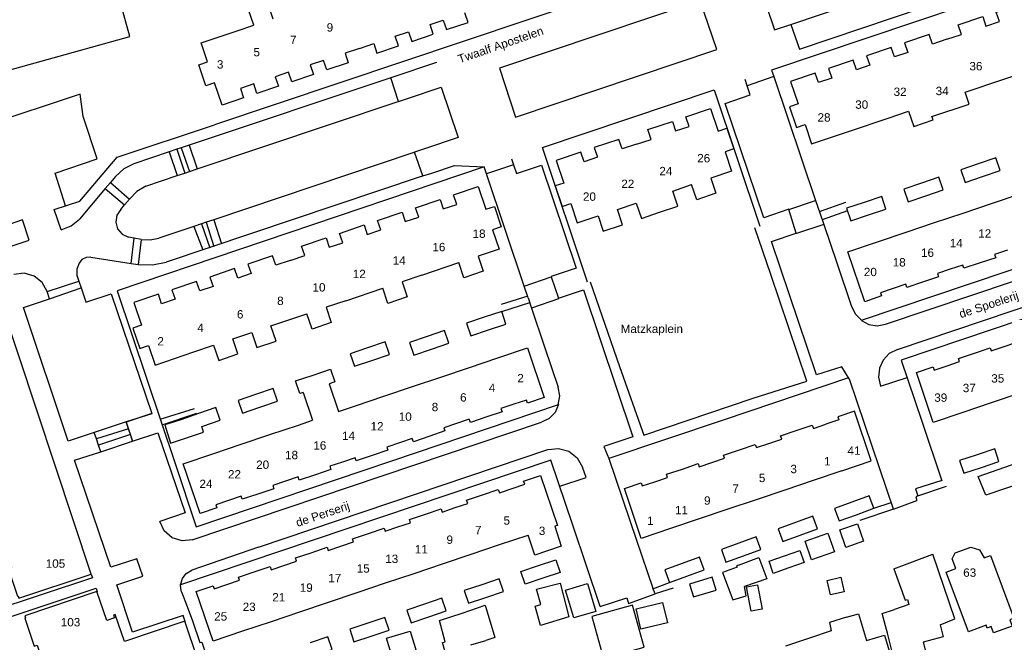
# Model space of a CAD drawing. Extents: x 158343 to 162498, y 431347 to 434500.
# Tile 24 of 61: x 158681 to 158858, y 433590 to 433702. Entities that reach past the tile are written whole.
import ezdxf

# ---------------------------------------------------------------- set-up
doc = ezdxf.new("R2010")
doc.units = 0
doc.header["$LTSCALE"] = 10
doc.header["$MEASUREMENT"] = 0
for name, color, linetype in [('44_plafonds', 8, 'CONTINUOUS'), ('47_binneninrichting', 8, 'CONTINUOUS'), ('HUISNUM', 7, 'CONTINUOUS'), ('STRNM', 7, 'CONTINUOUS')]:
    doc.layers.add(name, color=color, linetype=linetype)
doc.styles.add('Style-STANDARD', font='arial.ttf')

msp = doc.modelspace()

# ---------------------------------------------------------------- linework, layer by layer
at = {"layer": '44_plafonds', "flags": 128}
for points in [[(158698.06, 433709.62), (158668.32, 433701.36), (158671.21, 433690.97), (158700.95, 433699.23), (158698.06, 433709.62)], [(158720.19, 433700.24), (158723.18, 433701.24), (158722.27, 433703.97), (158725.7, 433705.13), (158726.61, 433702.41)], [(158854.61, 433701.07), (158857.03, 433701.89), (158856.45, 433703.59), (158860.85, 433705.09), (158861.43, 433703.39)], [(158754.84, 433701.34), (158757.22, 433702.15), (158757.8, 433700.45), (158761.67, 433701.75), (158761.1, 433703.46)], [(158847.58, 433698.71), (158850.21, 433699.59), (158849.63, 433701.29), (158854.03, 433702.78), (158854.61, 433701.07)], [(158723.19, 433690.68), (158720.8, 433689.87), (158721.38, 433688.17), (158717.52, 433686.86), (158716.17, 433690.89), (158714.61, 433690.37), (158713.35, 433694.11), (158714.92, 433694.64), (158713.76, 433698.09), (158720.19, 433700.24)], [(158748.58, 433699.24), (158750.97, 433700.05), (158751.55, 433698.34), (158755.42, 433699.64), (158754.84, 433701.34)], [(158742.15, 433697.08), (158744.73, 433697.94), (158745.3, 433696.24), (158749.16, 433697.53), (158748.58, 433699.24)], [(158847.58, 433698.71), (158845, 433697.84), (158844.42, 433699.55), (158840.02, 433698.05), (158840.6, 433696.35)], [(158742.15, 433697.08), (158739.58, 433696.21), (158740.16, 433694.51), (158736.29, 433693.2), (158735.71, 433694.9)], [(158840.6, 433696.35), (158838.18, 433695.54), (158837.6, 433697.25), (158833.2, 433695.76), (158833.76, 433694.05)], [(158735.71, 433694.9), (158733.32, 433694.1), (158733.9, 433692.39), (158730.03, 433691.09), (158729.46, 433692.78)], [(158833.76, 433694.05), (158831.36, 433693.24), (158830.78, 433694.95), (158826.38, 433693.46), (158826.95, 433691.75)], [(158729.46, 433692.78), (158727.06, 433691.97), (158727.64, 433690.28), (158723.77, 433688.97), (158723.19, 433690.68)], [(158857.65, 433691.5), (158864.33, 433693.76)], [(158826.95, 433691.75), (158824.54, 433690.94), (158823.96, 433692.64), (158819.55, 433691.15), (158820.92, 433687.1), (158819.35, 433686.58), (158820.6, 433682.89), (158822.16, 433683.42), (158823.33, 433679.95), (158830.32, 433682.29)], [(158850.89, 433689.22), (158857.65, 433691.5)], [(158844.91, 433684.85), (158851.61, 433687.03), (158850.89, 433689.22)], [(158798.92, 433682.26), (158801.33, 433683.07), (158800.76, 433684.77), (158805.16, 433686.26), (158806.53, 433682.2), (158808.09, 433682.73), (158809.36, 433679.03), (158807.8, 433678.5), (158808.97, 433675.04), (158805.24, 433673.77), (158806.16, 433671.05), (158802.71, 433669.88), (158801.79, 433672.61)], [(158837.04, 433684.55), (158840.74, 433685.8), (158841.66, 433683.07), (158845.12, 433684.24), (158844.91, 433684.85)], [(158791.91, 433679.87), (158794.52, 433680.72), (158793.94, 433682.48), (158798.34, 433683.97), (158798.92, 433682.26)], [(158830.32, 433682.29), (158837.04, 433684.55)], [(158791.91, 433679.87), (158789.3, 433679.02), (158788.73, 433680.73), (158784.31, 433679.25), (158784.89, 433677.54)], [(158784.89, 433677.54), (158782.47, 433676.73), (158781.9, 433678.43), (158777.5, 433676.96), (158778.87, 433672.89), (158777.31, 433672.37), (158778.55, 433668.68), (158780.11, 433669.2), (158781.27, 433665.73), (158785.01, 433666.98), (158785.92, 433664.25), (158789.38, 433665.4), (158788.47, 433668.13)], [(158854.02, 433674.05), (158857.16, 433675.13), (158856.38, 433677.4), (158853.24, 433676.32)], [(158853.24, 433676.32), (158850.1, 433675.24), (158850.88, 433672.97), (158854.02, 433674.05)], [(158843.8, 433670.61), (158846.95, 433671.68), (158846.17, 433673.95), (158843.03, 433672.88)], [(158757.2, 433668.26), (158759.62, 433669.06), (158759.05, 433670.77), (158763.45, 433672.25), (158764.82, 433668.18), (158766.38, 433668.71), (158767.62, 433665.01), (158766.05, 433664.48), (158767.22, 433661.02), (158763.48, 433659.76), (158764.39, 433657.04), (158760.93, 433655.88), (158760.01, 433658.6)], [(158796.05, 433667.64), (158799.32, 433668.73), (158798.4, 433671.46), (158801.79, 433672.61)], [(158843.03, 433672.88), (158839.89, 433671.81), (158840.66, 433669.53), (158843.8, 433670.61)], [(158750.4, 433665.96), (158752.81, 433666.77), (158752.23, 433668.47), (158756.63, 433669.96), (158757.2, 433668.26)], [(158833.51, 433667.16), (158836.66, 433668.2), (158835.91, 433670.48), (158832.76, 433669.42)], [(158855.62, 433669.22), (158860.73, 433670.95)], [(158788.47, 433668.13), (158791.86, 433669.27), (158792.78, 433666.54), (158796.05, 433667.64)], [(158832.76, 433669.42), (158829.61, 433668.36), (158830.36, 433666.11), (158833.51, 433667.16)], [(158850.5, 433667.5), (158855.62, 433669.22)], [(158743.58, 433663.66), (158745.99, 433664.47), (158745.42, 433666.17), (158749.81, 433667.68), (158750.4, 433665.96)], [(158845.38, 433665.78), (158850.5, 433667.5)], [(158736.75, 433661.35), (158739.17, 433662.17), (158738.59, 433663.86), (158743, 433665.36), (158743.58, 433663.66)], [(158840.27, 433664.05), (158845.38, 433665.78)], [(158729.74, 433658.99), (158732.35, 433659.86), (158731.77, 433661.56), (158736.17, 433663.07), (158736.75, 433661.35)], [(158835.15, 433662.32), (158840.27, 433664.05)], [(158837.97, 433653.95), (158835.69, 433653.18), (158835.88, 433652.61), (158832.86, 433651.59), (158829.84, 433660.54), (158835.15, 433662.32)], [(158858.51, 433660.86), (158856.17, 433660.08), (158856.36, 433659.49), (158853.55, 433658.56)], [(158729.74, 433658.99), (158727.14, 433658.12), (158726.56, 433659.83), (158722.15, 433658.33), (158722.73, 433656.63)], [(158722.73, 433656.63), (158720.32, 433655.81), (158719.74, 433657.52), (158715.34, 433656.02), (158715.91, 433654.33)], [(158753.36, 433656.36), (158760.01, 433658.6)], [(158848.2, 433657.4), (158845.92, 433656.62), (158846.12, 433656.05), (158843.21, 433655.08)], [(158853.55, 433658.56), (158850.66, 433657.6), (158850.47, 433658.17), (158848.2, 433657.4)], [(158753.36, 433656.36), (158749.83, 433655.17), (158750.75, 433652.45), (158747.29, 433651.28), (158746.37, 433654.01)], [(158715.91, 433654.33), (158713.5, 433653.51), (158712.92, 433655.22), (158708.52, 433653.73), (158709.09, 433652.02)], [(158739.73, 433651.77), (158746.37, 433654.01)], [(158843.21, 433655.08), (158840.42, 433654.16), (158840.24, 433654.72), (158837.97, 433653.95)], [(158709.09, 433652.02), (158706.66, 433651.21), (158706.09, 433652.91), (158701.69, 433651.43), (158703.06, 433647.37), (158701.5, 433646.84), (158702.74, 433643.17), (158704.3, 433643.7), (158705.48, 433640.21), (158712.45, 433642.57)], [(158667.9, 433647.57), (158665.49, 433646.77), (158667.01, 433642.18), (158667.58, 433642.36), (158678.75, 433608.63), (158678.18, 433608.44), (158679.69, 433603.89), (158679.14, 433603.71), (158680.79, 433598.71), (158680.9, 433598.74), (158681.04, 433598.33), (158694.04, 433602.64), (158677.81, 433651.63), (158667.67, 433648.27), (158667.9, 433647.57)], [(158739.73, 433651.77), (158736.19, 433650.58), (158737.11, 433647.85), (158733.65, 433646.68), (158732.73, 433649.41)], [(158726.29, 433647.24), (158732.73, 433649.41)], [(158764.54, 433648.79), (158761.4, 433647.74), (158762.16, 433645.47), (158765.3, 433646.53)], [(158765.3, 433646.53), (158768.45, 433647.58), (158767.7, 433649.84), (158764.54, 433648.79)], [(158719.44, 433644.92), (158722.83, 433646.07), (158723.75, 433643.34), (158727.21, 433644.51), (158726.29, 433647.24)], [(158754.32, 433645.34), (158751.17, 433644.27), (158751.94, 433641.99), (158755.09, 433643.06)], [(158755.09, 433643.06), (158758.23, 433644.13), (158757.46, 433646.41), (158754.32, 433645.34)], [(158857.87, 433643.54), (158860.13, 433644.3), (158859.94, 433644.86), (158862.77, 433645.82)], [(158712.45, 433642.57), (158715.98, 433643.76), (158716.9, 433641.03), (158720.36, 433642.2), (158719.44, 433644.92)], [(158743.63, 433643.31), (158740.48, 433642.25), (158741.25, 433639.98), (158744.39, 433641.03)], [(158744.39, 433641.03), (158747.54, 433642.09), (158746.78, 433644.36), (158743.63, 433643.31)], [(158767.03, 433641.52), (158772.33, 433643.3), (158775.34, 433634.36), (158772.31, 433633.35), (158772.12, 433633.92), (158769.87, 433633.16)], [(158852.53, 433642.37), (158855.38, 433643.33), (158855.58, 433642.77), (158857.87, 433643.54)], [(158761.91, 433639.79), (158767.03, 433641.52)], [(158847.63, 433640.09), (158849.89, 433640.84), (158849.7, 433641.41), (158852.53, 433642.37)], [(158756.79, 433638.06), (158761.91, 433639.79)], [(158850.44, 433631.7), (158845.14, 433629.91), (158842.12, 433638.86), (158845.14, 433639.88), (158845.34, 433639.31), (158847.63, 433640.09)], [(158732.05, 433635.28), (158731.44, 433635.08), (158730.68, 433637.36), (158733.84, 433638.41)], [(158733.84, 433638.41), (158736.98, 433639.47), (158737.74, 433637.19), (158736.74, 433636.85)], [(158751.67, 433636.34), (158756.79, 433638.06)], [(158736.74, 433636.85), (158738.41, 433631.87)], [(158746.55, 433634.61), (158751.67, 433636.34)], [(158723.52, 433634.93), (158720.38, 433633.85), (158721.16, 433631.58), (158724.3, 433632.66)], [(158724.3, 433632.66), (158727.44, 433633.75), (158726.66, 433636.02), (158723.52, 433634.93)], [(158732.05, 433635.28), (158733.75, 433630.3)], [(158741.44, 433632.89), (158746.55, 433634.61)], [(158860.67, 433635.15), (158855.56, 433633.42)], [(158738.41, 433631.87), (158741.44, 433632.89)], [(158769.87, 433633.16), (158767.57, 433632.39), (158767.76, 433631.82), (158765, 433630.89)], [(158855.56, 433633.42), (158850.44, 433631.7)], [(158713.25, 433631.49), (158710.11, 433630.4)], [(158714.03, 433629.22), (158717.17, 433630.3), (158716.39, 433632.57), (158713.25, 433631.49)], [(158765, 433630.89), (158762.07, 433629.9), (158761.88, 433630.47), (158759.59, 433629.7)], [(158828.73, 433621.2), (158834.04, 433622.98), (158831.02, 433631.94), (158828, 433630.93), (158828.19, 433630.36), (158825.89, 433629.59)], [(158710.11, 433630.4), (158707.23, 433629.48), (158708.28, 433626.17), (158714.16, 433628.16), (158713.85, 433629.15)], [(158713.85, 433629.15), (158714.03, 433629.22)], [(158726.08, 433627.71), (158731.2, 433629.44)], [(158731.2, 433629.44), (158733.75, 433630.3)], [(158759.59, 433629.7), (158757.33, 433628.94), (158757.52, 433628.37), (158754.78, 433627.45)], [(158820.58, 433628.43), (158823.45, 433629.4), (158823.65, 433628.83), (158825.89, 433629.59)], [(158720.96, 433625.98), (158726.08, 433627.71)], [(158754.78, 433627.45), (158751.84, 433626.45), (158751.65, 433627.02), (158749.52, 433626.3)], [(158815.67, 433626.15), (158817.95, 433626.92), (158817.76, 433627.49), (158820.58, 433628.43)], [(158715.84, 433624.26), (158720.96, 433625.98)], [(158749.52, 433626.3), (158747.1, 433625.49), (158747.29, 433624.92), (158744.44, 433623.96)], [(158810.36, 433624.99), (158813.21, 433625.95), (158813.41, 433625.38), (158815.67, 433626.15)], [(158718.64, 433615.89), (158716.38, 433615.13), (158716.58, 433614.56), (158713.55, 433613.53), (158710.54, 433622.47), (158715.84, 433624.26)], [(158744.44, 433623.96), (158741.6, 433622.99), (158741.41, 433623.56), (158739.1, 433622.78)], [(158805.43, 433622.69), (158807.71, 433623.46), (158807.52, 433624.04), (158810.36, 433624.99)], [(158853.04, 433624.11), (158849.89, 433623.06), (158850.66, 433620.78), (158853.81, 433621.84)], [(158853.81, 433621.84), (158856.95, 433622.9), (158856.19, 433625.17), (158853.04, 433624.11)], [(158739.1, 433622.78), (158736.86, 433622.03), (158737.05, 433621.46), (158734.25, 433620.52)], [(158800.12, 433621.54), (158802.97, 433622.5), (158803.17, 433621.93), (158805.43, 433622.69)], [(158856.81, 433621.47), (158861.4, 433623.06), (158863.22, 433619.78), (158857.96, 433618.01)], [(158734.25, 433620.52), (158731.36, 433619.55), (158731.17, 433620.11), (158728.9, 433619.35)], [(158769.58, 433618.04), (158771.83, 433618.81), (158771.64, 433619.37), (158774.67, 433620.38), (158777.69, 433611.42), (158777.21, 433611.26)], [(158795.21, 433619.26), (158797.47, 433620.02), (158797.28, 433620.59), (158800.12, 433621.54)], [(158828.73, 433621.2), (158823.61, 433619.48)], [(158857.96, 433618.01), (158854.58, 433616.86), (158853.23, 433620.22), (158856.81, 433621.47)], [(158728.9, 433619.35), (158726.62, 433618.58), (158726.82, 433618.01), (158723.91, 433617.03)], [(158798.02, 433610.87), (158792.72, 433609.09), (158789.71, 433618.05), (158792.73, 433619.07), (158792.93, 433618.49), (158795.21, 433619.26)], [(158823.61, 433619.48), (158818.5, 433617.76)], [(158723.91, 433617.03), (158721.13, 433616.1), (158720.93, 433616.67), (158718.64, 433615.89)], [(158759.35, 433614.6), (158761.59, 433615.36), (158761.39, 433615.93), (158764.24, 433616.88)], [(158764.24, 433616.88), (158767.09, 433617.84), (158767.28, 433617.26), (158769.58, 433618.04)], [(158818.5, 433617.76), (158813.38, 433616.03)], [(158831.35, 433613.33), (158834.5, 433614.48), (158833.67, 433616.73), (158830.55, 433615.6)], [(158813.38, 433616.03), (158808.26, 433614.31)], [(158830.55, 433615.6), (158827.43, 433614.46), (158828.26, 433612.21), (158831.35, 433613.33)], [(158749.06, 433611.13), (158751.35, 433611.89), (158751.16, 433612.46), (158754.01, 433613.43)], [(158754.01, 433613.43), (158756.84, 433614.4), (158757.04, 433613.82), (158759.35, 433614.6)], [(158808.26, 433614.31), (158803.14, 433612.59)], [(158803.14, 433612.59), (158798.02, 433610.87)], [(158820.43, 433611.93), (158817.31, 433610.8), (158818.14, 433608.54), (158821.25, 433609.67)], [(158821.25, 433609.67), (158824.38, 433610.81), (158823.56, 433613.07), (158820.43, 433611.93)], [(158831.53, 433611.7), (158832.63, 433608.57), (158829.47, 433607.46), (158828.37, 433610.59), (158831.53, 433611.7)], [(158738.82, 433607.67), (158741.11, 433608.44), (158740.92, 433609.01), (158743.79, 433609.98)], [(158743.79, 433609.98), (158746.6, 433610.94), (158746.8, 433610.37), (158749.06, 433611.13)], [(158772.39, 433609.63), (158767.27, 433607.91)], [(158772.47, 433609.66), (158772.39, 433609.63)], [(158777.21, 433611.26), (158778.37, 433607.66), (158773.64, 433606.07), (158772.47, 433609.66)], [(158823.3, 433605.25), (158822.15, 433608.57), (158826.25, 433610), (158827.41, 433606.68), (158823.3, 433605.25)], [(158767.27, 433607.91), (158762.14, 433606.19)], [(158810.25, 433608.23), (158807.13, 433607.1), (158807.95, 433604.84), (158811.07, 433605.97)], [(158811.07, 433605.97), (158814.19, 433607.1), (158813.37, 433609.36), (158810.25, 433608.23)], [(158728.59, 433604.22), (158730.87, 433605), (158730.68, 433605.56), (158733.5, 433606.51)], [(158733.5, 433606.51), (158736.37, 433607.48), (158736.56, 433606.91), (158738.82, 433607.67)], [(158762.14, 433606.19), (158757.03, 433604.46)], [(158818.48, 433605.96), (158821.21, 433606.91), (158821.97, 433604.74), (158819.26, 433603.79)], [(158838.07, 433603.63), (158845.06, 433606.23)], [(158846.39, 433593.55), (158849.04, 433594.66), (158845.06, 433606.23)], [(158848.55, 433605.39), (158849.09, 433606.47), (158851.89, 433607.53), (158853.44, 433607.03), (158854.3, 433605.56), (158855.44, 433605.98), (158859.6, 433594.74), (158858.89, 433594.47), (158859.32, 433593.33), (158855.96, 433592.1), (158855.55, 433593.23), (158854.85, 433592.97), (158854.66, 433593.48), (158851.46, 433592.32), (158847.49, 433603.01), (158849.2, 433603.65), (158848.55, 433605.39)], [(158757.03, 433604.46), (158751.9, 433602.74)], [(158774.29, 433604.2), (158777.43, 433605.24), (158778.19, 433602.96), (158775.09, 433601.93)], [(158800.1, 433604.55), (158796.98, 433603.41), (158797.8, 433601.16), (158800.92, 433602.29)], [(158800.92, 433602.29), (158804.04, 433603.42), (158803.22, 433605.68), (158800.1, 433604.55)], [(158810.19, 433604.27), (158813.85, 433605.64), (158815.26, 433601.84), (158811.26, 433600.44)], [(158819.26, 433603.79), (158816.45, 433602.8), (158815.69, 433604.97), (158818.48, 433605.96)], [(158718.36, 433600.79), (158720.63, 433601.55), (158720.44, 433602.11), (158723.29, 433603.07)], [(158723.29, 433603.07), (158726.13, 433604.03), (158726.32, 433603.46), (158728.59, 433604.22)], [(158751.9, 433602.74), (158746.79, 433601.02)], [(158775.09, 433601.93), (158771.9, 433600.87), (158771.15, 433603.15), (158774.29, 433604.2)], [(158810.19, 433604.27), (158809.84, 433604.14), (158809.94, 433603.91), (158807.32, 433602.95), (158809.18, 433598.06), (158811.58, 433598.78), (158811.26, 433600.44)], [(158838.07, 433603.63), (158840.09, 433597.98), (158840.54, 433598.11)], [(158721.19, 433592.4), (158715.89, 433590.61), (158712.87, 433599.57), (158715.89, 433600.59), (158716.08, 433600.03), (158718.36, 433600.79)], [(158746.79, 433601.02), (158741.67, 433599.29)], [(158764.86, 433598.49), (158768.02, 433599.54), (158767.26, 433601.82), (158764.11, 433600.77)], [(158778.2, 433601.04), (158779.75, 433595.02), (158774.68, 433593.46), (158773.72, 433596.91), (158774.7, 433597.22), (158773.95, 433599.94), (158778.2, 433601.04)], [(158779.14, 433599.78), (158783.11, 433600.96), (158784.61, 433595.97), (158780.64, 433594.79), (158779.14, 433599.78)], [(158801.43, 433600.89), (158802.15, 433598.57), (158806.2, 433599.8), (158805.48, 433602.12), (158801.43, 433600.89)], [(158826.11, 433601.54), (158828.58, 433602.1), (158829.18, 433599.48), (158826.7, 433598.92), (158826.11, 433601.54)], [(158682.09, 433594.74), (158683.78, 433589.74), (158684.3, 433589.92), (158685.83, 433585.38), (158686.37, 433585.56), (158688.66, 433578.77), (158682.16, 433576.58), (158684.59, 433569.38), (158715.66, 433579.87), (158715.54, 433580.2), (158716.01, 433580.36), (158713.57, 433587.61), (158713.11, 433587.46), (158710.83, 433594.21), (158699.97, 433590.54), (158698.33, 433595.4), (158698.05, 433595.31), (158698.22, 433594.79), (158696.81, 433594.31), (158695.05, 433599.53), (158682.09, 433595.16), (158682.21, 433594.78), (158682.09, 433594.74)], [(158741.67, 433599.29), (158736.55, 433597.57)], [(158764.11, 433600.77), (158760.96, 433599.72), (158761.72, 433597.44), (158764.86, 433598.49)], [(158811.61, 433600.36), (158813.59, 433600.75), (158814.45, 433596.39), (158812.46, 433596), (158811.61, 433600.36)], [(158736.55, 433597.57), (158731.42, 433595.84)], [(158753.83, 433597.28), (158750.68, 433596.21), (158751.45, 433593.94), (158754.61, 433595.01)], [(158754.61, 433595.01), (158757.74, 433596.06), (158756.97, 433598.34), (158753.83, 433597.28)], [(158796.57, 433597.55), (158797.44, 433593.93), (158792.68, 433592.78), (158791.81, 433596.41), (158796.57, 433597.55)], [(158840.54, 433598.11), (158840.8, 433597.23), (158838.22, 433596.34)], [(158731.42, 433595.84), (158726.31, 433594.12)], [(158762.39, 433588.26), (158762.54, 433587.56), (158758.18, 433586.32), (158757.1, 433590.41), (158757.55, 433590.49), (158756.54, 433594.32), (158760.61, 433595.68)], [(158760.61, 433595.68), (158764.74, 433597.07), (158766.47, 433591.28), (158764.87, 433590.74)], [(158783.86, 433595.04), (158785.95, 433587.53), (158793.27, 433589.57), (158791.19, 433597.07), (158783.86, 433595.04)], [(158829.58, 433594.91), (158831.73, 433595.55), (158833.17, 433590.74), (158836.41, 433591.71), (158839.12, 433582.64), (158834.52, 433581.19)], [(158836.95, 433592.04), (158835.97, 433595.58), (158838.22, 433596.34)], [(158726.31, 433594.12), (158721.19, 433592.4)], [(158743.48, 433593.79), (158740.41, 433592.77), (158741.17, 433590.49), (158744.26, 433591.52)], [(158744.26, 433591.52), (158747.47, 433592.59), (158746.72, 433594.86), (158743.48, 433593.79)], [(158829.58, 433594.91), (158826.53, 433593.97), (158826.82, 433592.49), (158822.93, 433591.18)], [(158747.04, 433591.14), (158751.27, 433592.42), (158753.4, 433585.36), (158749.17, 433584.08), (158747.04, 433591.14)], [(158846.39, 433593.55), (158846.95, 433591.41), (158843.35, 433590.47), (158844.87, 433584.6), (158839.29, 433582.72), (158836.95, 433592.04)], [(158734.1, 433588.07), (158737.24, 433589.12), (158736.47, 433591.4), (158733.33, 433590.34)], [(158762.13, 433589.98), (158764.87, 433590.74)], [(158822.93, 433591.18), (158818.61, 433589.73)]]:
    msp.add_lwpolyline(points, dxfattribs=at)
at = {"layer": '47_binneninrichting', "flags": 128}
for points in [[(158773.88, 433734.4), (158783.48, 433705.96), (158716.15, 433683.37)], [(158819.62, 433701.37), (158864.19, 433716.42)], [(158884.31, 433687.53), (158880.35, 433702.2), (158876.36, 433713.47), (158816.15, 433693.19), (158816.55, 433692.01)], [(158821.13, 433696.96), (158865.7, 433712.03)], [(158816.61, 433710.1), (158813.76, 433709.14), (158816.68, 433700.38), (158819.62, 433701.37)], [(158806.3, 433696.87), (158803.3, 433705.64), (158767.3, 433693.53), (158770.2, 433684.74), (158806.3, 433696.87)], [(158819.62, 433701.37), (158821.13, 433696.96)], [(158756.01, 433694.56), (158747.78, 433691.8)], [(158747.78, 433691.8), (158711.59, 433679.69), (158710.19, 433679.24), (158709.39, 433678.98), (158707.99, 433678.5), (158701.65, 433676.37)], [(158749.19, 433687.54), (158747.78, 433691.8)], [(158811.76, 433690.34), (158811.39, 433691.46)], [(158816.55, 433692.01), (158811.76, 433690.34)], [(158816.55, 433692.01), (158824.05, 433669.75)], [(158749.19, 433687.54), (158750.8, 433688.08), (158756.84, 433690.09), (158759.88, 433681.05), (158753.66, 433678.96), (158752.03, 433678.42)], [(158783.11, 433655.1), (158775, 433679.28), (158805.82, 433689.65)], [(158805.82, 433689.65), (158814.03, 433665.12)], [(158819.26, 433668.15), (158819.24, 433668.19), (158814.72, 433666.63), (158807.78, 433687.18), (158812.3, 433688.72), (158811.76, 433690.34)], [(158651.62, 433652.44), (158675.6, 433660.22), (158682.9, 433662.62), (158681.68, 433666.26), (158677.01, 433664.7), (158670.7, 433683.71), (158669.14, 433688.27)], [(158689.42, 433668.79), (158687.54, 433674.68), (158695.11, 433677.22), (158692.6, 433684.82), (158692.01, 433688.85), (158675.07, 433683.22), (158674.49, 433684.94), (158670.7, 433683.71)], [(158713.02, 433675.43), (158748.92, 433687.45), (158749.19, 433687.54)], [(158832.27, 433648.26), (158864.84, 433659.22), (158887.52, 433666.83), (158885.98, 433677.53), (158884.54, 433686.92), (158884.31, 433687.53)], [(158688.6, 433664.5), (158687.4, 433668.14), (158691.97, 433669.62), (158698.68, 433677.53), (158716.15, 433683.37)], [(158709.39, 433678.98), (158710.85, 433674.65)], [(158710.19, 433679.24), (158711.64, 433674.94)], [(158711.59, 433679.69), (158713.02, 433675.43)], [(158707.99, 433678.5), (158709.42, 433674.22)], [(158752.03, 433678.42), (158751.76, 433678.33), (158716.03, 433666.3), (158714.64, 433665.85), (158713.82, 433665.59), (158712.43, 433665.11)], [(158753.52, 433674.16), (158752.03, 433678.42)], [(158769.47, 433677.23), (158769.84, 433676.17)], [(158701.65, 433676.37), (158699.87, 433675.43), (158698.4, 433674.06)], [(158764.99, 433674.52), (158764.57, 433675.78), (158698.67, 433653.56), (158706.55, 433629.99)], [(158711.64, 433674.94), (158713.02, 433675.43)], [(158755.15, 433674.69), (158759.22, 433676.07)], [(158759.22, 433676.07), (158764.57, 433675.78)], [(158769.84, 433676.17), (158764.99, 433674.52)], [(158769.84, 433676.17), (158770.38, 433674.6), (158774.86, 433676.1), (158781.06, 433657.61), (158776.57, 433656.09), (158776.59, 433656.03)], [(158698.4, 433674.06), (158697.49, 433672.99)], [(158703.82, 433672.35), (158709.42, 433674.22)], [(158753.24, 433674.07), (158707.49, 433658.68)], [(158709.42, 433674.22), (158710.85, 433674.65)], [(158710.85, 433674.65), (158711.64, 433674.94)], [(158753.24, 433674.07), (158753.52, 433674.16)], [(158753.52, 433674.16), (158755.15, 433674.69)], [(158771.75, 433654.4), (158764.99, 433674.52)], [(158696.54, 433671.89), (158691.9, 433666.42)], [(158697.49, 433672.99), (158696.54, 433671.89)], [(158696.54, 433671.89), (158700.02, 433668.99)], [(158697.49, 433672.99), (158700.89, 433670.02)], [(158703.82, 433672.35), (158702.19, 433671.4), (158700.89, 433670.02)], [(158700.02, 433668.99), (158700.89, 433670.02)], [(158819.26, 433668.15), (158824.05, 433669.75)], [(158824.05, 433669.75), (158824.8, 433667.53)], [(158699.32, 433668.15), (158698.62, 433667.11), (158698.42, 433665.86), (158698.75, 433664.65), (158699.56, 433663.69), (158700.7, 433663.15)], [(158699.32, 433668.15), (158700.02, 433668.99)], [(158820.58, 433663.87), (158819.26, 433668.15)], [(158824.71, 433667.81), (158829.49, 433669.48)], [(158829.75, 433667.93), (158825.23, 433666.29)], [(158688.61, 433664.5), (158690.4, 433665.21), (158691.9, 433666.42)], [(158716.03, 433666.3), (158717.42, 433661.97)], [(158824.8, 433667.53), (158825.51, 433665.46)], [(158712.43, 433665.11), (158706.15, 433662.98)], [(158712.43, 433665.11), (158714.07, 433660.89)], [(158713.82, 433665.59), (158715.29, 433661.28)], [(158714.64, 433665.85), (158716.03, 433661.52)], [(158783.58, 433655.17), (158788.85, 433639.97), (158793.18, 433627.62), (158812.83, 433634.28), (158822.46, 433637.32), (158816.02, 433656.47), (158813.15, 433664.84)], [(158825.51, 433665.46), (158820.59, 433663.83)], [(158825.51, 433665.46), (158827.85, 433658.57), (158830.49, 433650.74)], [(158836.6, 433647.58), (158890.17, 433665.57)], [(158701.73, 433662.98), (158700.7, 433663.15)], [(158701.19, 433658.47), (158701.73, 433662.98)], [(158702.98, 433662.77), (158701.73, 433662.98)], [(158702.98, 433662.77), (158702.45, 433658.29)], [(158702.98, 433662.77), (158704.58, 433662.67), (158706.15, 433662.98)], [(158830.08, 433637.73), (158828.74, 433639.91), (158824.19, 433638.43), (158816.14, 433662.42), (158820.58, 433663.87), (158820.59, 433663.83)], [(158693.96, 433659.56), (158693.11, 433659.55), (158692.35, 433659.18), (158691.83, 433658.51)], [(158693.96, 433659.56), (158701.19, 433658.47)], [(158838.72, 433643.02), (158890.39, 433660.42)], [(158691.83, 433658.51), (158691.46, 433657.45), (158691.46, 433656.34), (158691.82, 433655.28)], [(158701.19, 433658.47), (158702.45, 433658.29)], [(158702.45, 433658.29), (158705, 433658.18), (158707.49, 433658.68)], [(158686.11, 433653.41), (158685.22, 433655.04), (158683.76, 433656.2), (158681.96, 433656.69), (158680.11, 433656.45)], [(158771.75, 433654.4), (158776.59, 433656.03)], [(158776.59, 433656.03), (158777.87, 433652.2)], [(158886.19, 433656.87), (158861.24, 433648.45), (158839.4, 433641.09), (158843.1, 433630.13), (158846.72, 433619.42)], [(158686.11, 433653.41), (158691.82, 433655.28)], [(158686.55, 433652.12), (158692.22, 433654.08)], [(158691.82, 433655.28), (158692.22, 433654.08)], [(158692.22, 433654.08), (158693.08, 433651.55)], [(158772.47, 433652.26), (158771.75, 433654.4)], [(158710.87, 433594.18), (158710.52, 433595.22), (158701.45, 433592.23), (158698.6, 433600.77), (158703.26, 433602.28), (158702.21, 433605.43), (158697.53, 433603.91), (158691.03, 433623.11), (158695.72, 433624.65), (158695.31, 433625.85), (158694.95, 433626.93), (158694.57, 433628.08), (158689.91, 433626.52), (158681.89, 433650.53), (158686.55, 433652.12), (158686.11, 433653.41)], [(158693.08, 433651.53), (158697.63, 433653.01), (158704.9, 433631.48), (158700.29, 433629.98), (158701.44, 433626.53), (158706, 433628.06), (158710.89, 433613.65), (158706.32, 433612.11)], [(158772.36, 433652.6), (158767.6, 433651.06)], [(158772.47, 433652.26), (158773.07, 433650.45)], [(158777.91, 433652.09), (158773.07, 433650.45)], [(158777.91, 433652.09), (158777.87, 433652.2), (158782.38, 433653.7), (158791.23, 433627.32), (158786.05, 433625.57), (158786.92, 433623.41)], [(158767.7, 433649.84), (158772.74, 433651.45)], [(158773.07, 433650.45), (158775.39, 433643.46), (158777.83, 433636.26)], [(158830.49, 433650.74), (158831.18, 433649.35), (158832.27, 433648.26)], [(158832.25, 433648.23), (158833.59, 433647.51), (158835.1, 433647.28), (158836.6, 433647.58)], [(158838.72, 433643.02), (158837.27, 433642.28), (158836.15, 433641.1), (158835.48, 433639.62), (158835.32, 433638.01), (158835.69, 433636.43)], [(158838.03, 433614.31), (158834.24, 433625.49), (158830.1, 433637.7), (158829.95, 433637.93), (158807.42, 433630.33), (158786.95, 433623.43), (158791.89, 433608.78), (158794.81, 433600.12)], [(158835.69, 433636.43), (158840.45, 433637.97)], [(158777.85, 433633.09), (158778.11, 433634.67), (158777.83, 433636.26)], [(158706.55, 433629.99), (158709, 433622.7), (158712.83, 433611.17), (158747.95, 433623.01), (158777.89, 433633.1)], [(158777.89, 433633.1), (158777.27, 433631.71), (158776.23, 433630.61), (158774.87, 433629.93)], [(158704.9, 433631.46), (158700.29, 433629.99)], [(158706.39, 433630.48), (158712.58, 433632.43)], [(158706.73, 433629.48), (158712.96, 433631.57)], [(158700.29, 433629.99), (158694.57, 433628.08)], [(158700.7, 433628.78), (158700.29, 433629.99)], [(158712.14, 433608.85), (158774.87, 433629.93)], [(158700.7, 433628.78), (158694.95, 433626.93)], [(158701.06, 433627.75), (158695.31, 433625.85)], [(158701.06, 433627.75), (158700.7, 433628.78)], [(158701.44, 433626.56), (158701.06, 433627.75)], [(158695.72, 433624.65), (158701.44, 433626.56)], [(158724.05, 433607.53), (158775.97, 433625.02)], [(158775.97, 433625.02), (158777.89, 433625.25), (158779.75, 433624.73), (158781.27, 433623.54), (158782.21, 433621.86)], [(158785.37, 433596.88), (158780.48, 433611.44), (158776.53, 433623.12), (158745.96, 433612.82), (158710.07, 433600.76)], [(158778.11, 433618.45), (158782.85, 433620), (158782.21, 433621.86)], [(158846.69, 433619.5), (158841.97, 433617.99), (158842.41, 433616.72), (158842.01, 433616.54), (158842.21, 433615.86)], [(158842.41, 433616.72), (158847.52, 433618.46)], [(158834.5, 433614.48), (158837.62, 433615.51)], [(158838.03, 433614.31), (158842.21, 433615.86)], [(158838.03, 433614.31), (158831.98, 433612.32)], [(158712.18, 433608.82), (158710.32, 433608.63), (158708.54, 433609.2), (158707.13, 433610.43), (158706.32, 433612.11)], [(158724.05, 433607.53), (158712.07, 433603.35)], [(158694.04, 433602.64), (158694.25, 433602.02)], [(158710.07, 433600.76), (158710.38, 433601.86), (158711.08, 433602.77), (158712.07, 433603.35)], [(158694.25, 433602.02), (158675.75, 433595.89)], [(158794.85, 433600.03), (158797.8, 433601.16)], [(158676.39, 433594), (158694.88, 433600.12)], [(158694.88, 433600.12), (158695.08, 433599.5)], [(158710.25, 433599.46), (158710.08, 433600.1), (158710.07, 433600.76)], [(158710.25, 433599.46), (158711.23, 433596.86), (158712.19, 433594.3)], [(158790.46, 433597.41), (158795.22, 433599.12), (158794.81, 433600.12)], [(158798.49, 433600.12), (158795.22, 433599.12)], [(158785.37, 433596.88), (158790.15, 433598.42), (158790.46, 433597.41)], [(158712.19, 433594.3), (158713.5, 433590.36), (158713.88, 433590.47), (158715.23, 433586.32), (158717.09, 433580.79)]]:
    msp.add_lwpolyline(points, dxfattribs=at)

# ---------------------------------------------------------------- texts
at = {"layer": 'HUISNUM', "style": 'Style-STANDARD'}
for s, p in [('9', (158736.28, 433700.09)), ('3', (158716.58, 433693.45)), ('34', (158845.59, 433688.68)), ('30', (158831.15, 433686.23)), ('28', (158824.39, 433683.93)), ('26', (158802.79, 433676.6)), ('20', (158782.28, 433669.71)), ('12', (158740.97, 433655.82)), ('35', (158855.57, 433637.06)), ('37', (158850.46, 433635.34)), ('6', (158760.23, 433633.65)), ('39', (158845.34, 433633.61)), ('8', (158755.14, 433631.92)), ('10', (158749.22, 433630.2)), ('16', (158733.89, 433625.02)), ('18', (158728.81, 433623.3)), ('5', (158813.86, 433619.19)), ('24', (158713.45, 433618.12)), ('9', (158804.02, 433615.13)), ('9', (158757.79, 433608.1)), ('7', (158762.91, 433609.83)), ('13', (158746.8, 433604.66)), ('15', (158741.68, 433602.93)), ('19', (158731.45, 433599.49)), ('21', (158726.52, 433597.76))]:
    msp.add_text(s, height=1.5, rotation=0.0573, dxfattribs=at).set_placement(p)
for s, p in [('7', (158729.72, 433697.87)), ('5', (158723.15, 433695.65)), ('36', (158851.65, 433693.13)), ('32', (158838.04, 433688.53)), ('24', (158796, 433674.29)), ('22', (158789.17, 433672)), ('18', (158762.47, 433663.05)), ('12', (158853.23, 433663.09)), ('14', (158848.11, 433661.36)), ('16', (158755.26, 433660.65)), ('16', (158842.96, 433659.64)), ('14', (158748.13, 433658.24)), ('18', (158837.88, 433657.91)), ('20', (158832.7, 433656.18)), ('10', (158733.74, 433653.41)), ('8', (158727.39, 433650.99)), ('6', (158720.18, 433648.57)), ('4', (158713.05, 433646.15)), ('2', (158705.89, 433643.73)), ('2', (158770.5, 433637.1)), ('4', (158765.38, 433635.37)), ('12', (158744.16, 433628.47)), ('14', (158739.04, 433626.75)), ('41', (158829.76, 433624.09)), ('20', (158723.63, 433621.57)), ('3', (158819.52, 433620.79)), ('1', (158825.55, 433622.18)), ('22', (158718.57, 433619.85)), ('7', (158809.1, 433617.27)), ('11', (158798.8, 433613.39)), ('5', (158768.03, 433611.55)), ('1', (158793.81, 433611.51)), ('3', (158774.36, 433609.69)), ('11', (158752.11, 433606.38)), ('105', (158685.86, 433603.81)), ('17', (158736.57, 433601.21)), ('63', (158850.53, 433602.19)), ('23', (158721.21, 433596.04)), ('25', (158716.09, 433594.32)), ('103', (158688.56, 433593.28))]:
    msp.add_text(s, height=1.5, dxfattribs=at).set_placement(p)
at = {"layer": 'STRNM', "style": 'Style-STANDARD'}
for s, rotation, p in [('Twaalf Apostelen', 19.0331, (158760.15, 433694.39)), ('de Spoelerij', 18.3625, (158850.09, 433648.61)), ('de Perserij', 18.7249, (158731.05, 433611.13))]:
    msp.add_text(s, height=1.5, rotation=rotation, dxfattribs=at).set_placement(p)
msp.add_text('Matzkaplein', height=1.5, dxfattribs=at).set_placement((158789.05, 433645.97))

doc.saveas('drawing.dxf')
